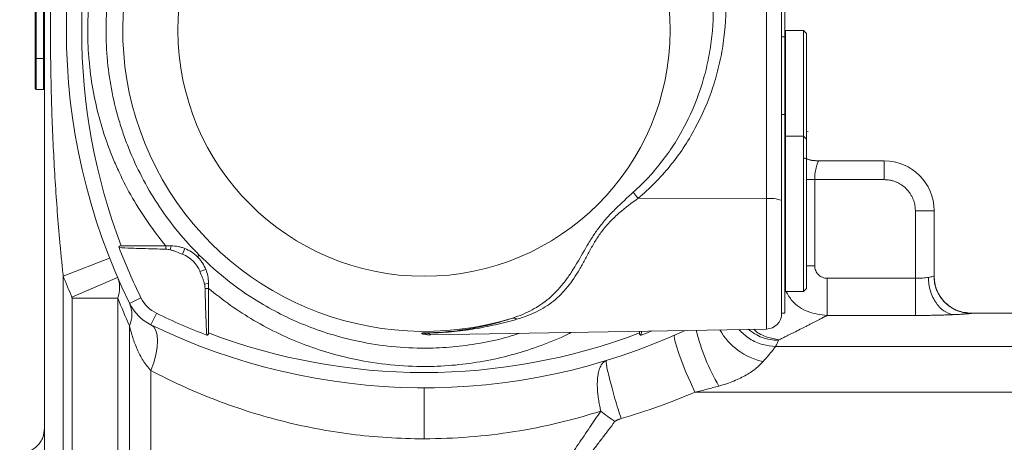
# Model space of a CAD drawing. Header units: millimetres. Extents: x 38 to 1003, y -143 to 975.
# Tile 4 of 29: x 221 to 380, y -1 to 67. Entities that reach past the tile are written whole.
import ezdxf

# ---------------------------------------------------------------- set-up
doc = ezdxf.new("R2010")
doc.units = ezdxf.units.MM

msp = doc.modelspace()

# ---------------------------------------------------------------- linework, layer by layer
at = {"color": 7, "linetype": 'Continuous', "lineweight": 15}
for p, q in [((225.47, 113.42), (225.47, -4.36)), ((344.47, 110.92), (344.47, 63.92)), ((223.97, 60.42), (223.97, 102.42)), ((224.12, 102.42), (224.12, 60.42)), ((225.32, 60.42), (225.32, 102.42)), ((341.51, 37.87), (341.51, 90.86)), ((343.97, 90.53), (343.97, 37.54)), ((344.57, 64.92), (344.47, 64.82)), ((347.47, 64.92), (344.57, 64.92)), ((344.57, 64.92), (344.57, 47.92)), ((347.97, 64.42), (347.47, 64.92)), ((347.47, 47.92), (347.47, 64.92)), ((343.97, 63.92), (344.47, 63.92)), ((344.47, 63.92), (344.47, 51.42)), ((347.97, 47.42), (347.97, 64.42)), ((224.12, 60.42), (223.97, 60.42)), ((223.97, 55.57), (223.97, 60.42)), ((224.12, 60.42), (225.32, 60.42)), ((224.12, 60.42), (224.12, 55.42)), ((225.47, 60.42), (225.32, 60.42)), ((225.32, 55.42), (225.32, 60.42)), ((223.97, 55.57), (224.12, 55.42)), ((224.12, 55.42), (225.32, 55.42)), ((225.32, 55.42), (225.47, 55.57)), ((344.47, 51.42), (343.97, 51.42)), ((344.47, 51.42), (344.47, 19.42)), ((344.57, 47.92), (344.47, 47.82)), ((347.47, 47.92), (344.57, 47.92)), ((344.57, 47.92), (344.57, 22.92)), ((347.97, 47.42), (347.47, 47.92)), ((347.47, 22.92), (347.47, 47.92)), ((348.12, 48.68), (348.24, 48.68)), ((347.97, 35.42), (347.97, 47.42)), ((349.92, 43.92), (360.47, 43.92)), ((360.47, 40.92), (360.47, 43.92)), ((349.28, 27.04), (349.28, 40.92)), ((349.28, 40.92), (360.47, 40.92)), ((341.51, 37.87), (320.89, 37.91)), ((343.97, 37.54), (343.97, 19.38)), ((347.97, 23.42), (347.97, 35.42)), ((365.47, 25.05), (365.47, 35.92)), ((368.47, 35.92), (365.47, 35.92)), ((368.47, 25.39), (368.47, 35.92)), ((237.79, 30.26), (244.97, 30.26)), ((244.97, 30.26), (244.96, 29.72)), ((245.81, 30.26), (245.67, 29.62)), ((248.02, 29.83), (247.66, 28.9)), ((228.47, 25.37), (235.91, 28.3)), ((228.47, -38.08), (228.47, 25.37)), ((251.38, 26.48), (250.45, 26.11)), ((229.86, 22), (237.2, 25.18)), ((251.81, 24.26), (251.17, 24.12)), ((365.47, 25.05), (351.28, 25.05)), ((251.81, 23.42), (251.27, 23.41)), ((251.81, 23.42), (251.81, 16.24)), ((344.47, 23.02), (344.57, 22.92)), ((344.57, 22.92), (347.47, 22.92)), ((347.47, 22.92), (347.97, 23.42)), ((229.9, 21.84), (237.23, 21.84)), ((229.9, -35.86), (229.9, 21.84)), ((237.23, 21.84), (237.23, -32.08)), ((240.95, 21.91), (239.12, 21.01)), ((242.56, 17.57), (243.46, 19.4)), ((343.97, 19.42), (344.47, 19.42)), ((365.47, 19.06), (351.28, 19.06)), ((400.22, 19.42), (374.47, 19.42)), ((239.12, 17.41), (239.12, -78.08)), ((286.71, 16.05), (286.47, 16.05)), ((287.44, 15.93), (341.51, 16.88)), ((321.12, 16.24), (321.12, 16.52)), ((343, 14.06), (400.22, 14.06)), ((242.56, 10.2), (242.56, -78.08)), ((330.02, 6.7), (400.22, 6.7))]:
    msp.add_line(p, q, dxfattribs=at)
at = {"color": 8, "linetype": 'Continuous', "lineweight": 15}
for p, q in [((341.51, 16.88), (341.51, 37.87)), ((347.97, 27.04), (349.28, 27.04)), ((374.47, 19.42), (374.47, 19.39)), ((321.43, 16.53), (321.4, 15.89))]:
    msp.add_line(p, q, dxfattribs=at)
at = {"color": 8, "linetype": 'Continuous', "lineweight": 15, "flags": 128}
for points in [[(347.97, 44.25), (348.75, 44.03), (349.92, 43.92)], [(347.97, 40.92), (348.2, 40.92), (349.28, 40.92)]]:
    msp.add_lwpolyline(points, dxfattribs=at)
at = {"color": 7, "linetype": 'Continuous', "lineweight": 15, "flags": 128}
for points in [[(242.56, 17.57), (243.02, 17.21), (243.35, 16.65), (243.56, 15.89), (243.63, 14.97), (243.56, 13.91), (243.35, 12.73), (243.02, 11.49), (242.56, 10.2)], [(321.4, 15.89), (322.42, 16.29), (323.09, 16.56)], [(326.79, 15.91), (326.71, 15.66), (326.8, 15.05), (327.05, 14.13), (327.44, 12.93), (327.97, 11.51), (328.59, 9.95), (329.29, 8.32), (330.02, 6.7)]]:
    msp.add_lwpolyline(points, dxfattribs=at)
at = {"color": 7, "linetype": 'Continuous', "lineweight": 15}
msp.add_circle((286.47, 64.92), 39.56, dxfattribs=at)
for centre, radius, start, end in [((286.47, 64.92), 48.42, 47.268, 287.1139), ((328.97, 64.92), 100, 153.9587, 206.0413), ((328.97, 64.92), 97.54, 159.1873, 200.8127), ((360.47, 35.92), 8, 0, 90), ((339.24, 53.43), 24.03, 217.2753, 220.2122), ((342.11, 33), 4.9, 67.7029, 96.9769), ((328.97, 64.92), 97.96, 200.8889, 206.0413), ((245.81, 24.26), 5, 21.6883, 68.3117), ((328.97, 64.92), 108, 201.4784, 203.4165), ((245.86, 24.31), 7.5, 206.0413, 243.9587), ((235.07, 19.21), 4.43, 336.0054, 23.9946), ((245.86, 24.31), 5.46, 206.0413, 243.9587), ((286.47, 107.42), 97.96, 243.9587, 249.1111), ((341.47, 19.38), 2.5, 271, 0), ((286.47, 107.42), 100, 243.9587, 294.8141), ((300.86, 17.77), 0.876, 50.9976, 99.207), ((286.47, 107.42), 97.54, 249.1873, 290.8127), ((286.3, 14.38), 1.88, 80.7002, 89.2962), ((286.33, 14.2), 1.87, 81.7411, 90.3627), ((286.77, 17.98), 1.76, 264.6091, 277.6949), ((343.06, 21.77), 10.32, 209.1136, 258.4727)]:
    msp.add_arc(centre, radius, start, end, dxfattribs=at)
at = {"color": 8, "linetype": 'Continuous', "lineweight": 15}
msp.add_arc((362.64, 24.63), 33.37, 193.7823, 210.4912, dxfattribs=at)
at = {"color": 7, "linetype": 'Continuous', "lineweight": 15}
for points, knots in [([(228.47, 104.46), (228.38, 103.65), (228.3, 102.85), (228.14, 101.24), (228.06, 100.43), (227.83, 97.99), (227.69, 96.36), (227.31, 91.47), (227.1, 88.18), (226.76, 81.58), (226.63, 78.26), (226.46, 71.6), (226.42, 68.26), (226.42, 61.57), (226.46, 58.23), (226.63, 51.57), (226.76, 48.25), (227.1, 41.65), (227.31, 38.37), (227.69, 33.47), (227.83, 31.84), (228.06, 29.41), (228.14, 28.6), (228.3, 26.98), (228.38, 26.18), (228.47, 25.37)], [0, 0, 0, 0, 0.03125, 0.03125, 0.0625, 0.0625, 0.125, 0.125, 0.25, 0.25, 0.375, 0.375, 0.5, 0.5, 0.625, 0.625, 0.75, 0.75, 0.875, 0.875, 0.9375, 0.9375, 0.96875, 0.96875, 1, 1, 1, 1]), ([(250.32, 101.06), (247.94, 98.68), (245.82, 96.09), (243.49, 92.61), (243.04, 91.9), (242.18, 90.45), (241.76, 89.72), (240.58, 87.5), (239.87, 85.99), (237.96, 81.39), (236.99, 78.2), (236, 73.24), (235.76, 71.58), (235.43, 68.25), (235.35, 66.57), (235.35, 64.05), (235.37, 63.2), (235.45, 61.53), (235.51, 60.69), (235.76, 58.2), (236.01, 56.56), (236.66, 53.3), (237.06, 51.68), (237.79, 49.29), (238.05, 48.49), (238.62, 46.91), (238.92, 46.12), (240.53, 42.25), (242.1, 39.32), (244.87, 35.16), (245.86, 33.82), (248, 31.21), (249.13, 29.96), (250.32, 28.77)], [0, 0, 0, 0, 0.125, 0.125, 0.15625, 0.15625, 0.1875, 0.1875, 0.25, 0.25, 0.375, 0.375, 0.4375, 0.4375, 0.5, 0.5, 0.53125, 0.53125, 0.5625, 0.5625, 0.625, 0.625, 0.6875, 0.6875, 0.71875, 0.71875, 0.75, 0.75, 0.875, 0.875, 0.9375, 0.9375, 1, 1, 1, 1]), ([(244.97, 30.26), (242.95, 32.68), (241.16, 35.25), (238.83, 39.3), (238.11, 40.69), (237.12, 42.82), (236.8, 43.53), (236.2, 44.99), (235.92, 45.72), (234.57, 49.43), (233.77, 52.45), (232.95, 57.05), (232.75, 58.6), (232.54, 60.94), (232.49, 61.72), (232.42, 63.3), (232.4, 64.09), (232.4, 68.03), (232.67, 71.16), (233.35, 75.05), (233.51, 75.83), (233.85, 77.36), (234.03, 78.12), (234.64, 80.39), (235.11, 81.88), (236.7, 86.28), (238.02, 89.11), (239.98, 92.53), (240.39, 93.21), (241.23, 94.54), (241.67, 95.19), (243.02, 97.13), (243.97, 98.37), (244.97, 99.58)], [0, 0, 0, 0, 0.125, 0.125, 0.1875, 0.1875, 0.21875, 0.21875, 0.25, 0.25, 0.375, 0.375, 0.4375, 0.4375, 0.46875, 0.46875, 0.5, 0.5, 0.625, 0.625, 0.65625, 0.65625, 0.6875, 0.6875, 0.75, 0.75, 0.875, 0.875, 0.90625, 0.90625, 0.9375, 0.9375, 1, 1, 1, 1]), ([(329.19, 90.89), (329.79, 89.82), (330.35, 88.73), (331.38, 86.52), (331.84, 85.39), (333.1, 81.98), (333.75, 79.66), (334.44, 76.11), (334.62, 74.91), (334.82, 73.1), (334.87, 72.49), (334.95, 71.27), (334.98, 70.67), (335.06, 67.65), (334.92, 65.24), (334.4, 61.66), (334.17, 60.47), (333.61, 58.09), (333.28, 56.93), (332.15, 53.48), (331.19, 51.27), (329.46, 48.07), (328.83, 47.02), (327.48, 44.99), (326.76, 44.02), (324.47, 41.21), (322.77, 39.48), (320.89, 37.91)], [0, 0, 0, 0, 0.0625, 0.0625, 0.125, 0.125, 0.25, 0.25, 0.3125, 0.3125, 0.34375, 0.34375, 0.375, 0.375, 0.5, 0.5, 0.5625, 0.5625, 0.625, 0.625, 0.75, 0.75, 0.8125, 0.8125, 0.875, 0.875, 1, 1, 1, 1]), ([(320.12, 38.88), (321.86, 40.44), (323.43, 42.15), (325.54, 44.92), (326.2, 45.87), (327.45, 47.84), (328.03, 48.86), (329.62, 51.97), (330.49, 54.11), (331.51, 57.44), (331.81, 58.56), (332.3, 60.85), (332.5, 61.99), (332.95, 65.44), (333.05, 67.75), (332.94, 70.64), (332.91, 71.22), (332.82, 72.39), (332.76, 72.97), (332.55, 74.71), (332.37, 75.85), (331.68, 79.25), (331.03, 81.47), (329.8, 84.73), (329.35, 85.81), (328.35, 87.93), (327.81, 88.97), (327.23, 89.98)], [0, 0, 0, 0, 0.125, 0.125, 0.1875, 0.1875, 0.25, 0.25, 0.375, 0.375, 0.4375, 0.4375, 0.5, 0.5, 0.625, 0.625, 0.65625, 0.65625, 0.6875, 0.6875, 0.75, 0.75, 0.875, 0.875, 0.9375, 0.9375, 1, 1, 1, 1]), ([(349.97, 43.92), (349.2, 43.96), (348.38, 44.01), (347.67, 44.38), (347.63, 44.4)], [0, 0, 0, 0, 0.941011, 1, 1, 1, 1]), ([(349.28, 40.92), (349.28, 41.31), (349.31, 41.69), (349.41, 42.42), (349.47, 42.75), (349.62, 43.3), (349.7, 43.53), (349.83, 43.84), (349.89, 43.92), (349.92, 43.92)], [0, 0, 0, 0, 0.25, 0.25, 0.5, 0.5, 0.75, 0.75, 1, 1, 1, 1]), ([(365.47, 35.92), (365.47, 35.98), (365.46, 36.11), (365.45, 36.31), (365.43, 36.5), (365.41, 36.7), (365.35, 36.99), (365.26, 37.37), (365.09, 37.83), (364.88, 38.28), (364.55, 38.84), (364.02, 39.48), (363.39, 40), (362.83, 40.33), (362.38, 40.54), (361.92, 40.71), (361.5, 40.82), (361.12, 40.88), (360.79, 40.91), (360.58, 40.91), (360.47, 40.92)], [0, 0, 0, 0, 0.025064, 0.050064, 0.07504, 0.100029, 0.125071, 0.18755, 0.2501, 0.312579, 0.375129, 0.500007, 0.624885, 0.687364, 0.749914, 0.812393, 0.874943, 0.916612, 0.958238, 1, 1, 1, 1]), ([(300.72, 18.64), (301.83, 19), (302.87, 19.43), (304.33, 20.22), (304.8, 20.5), (305.72, 21.12), (306.15, 21.46), (307.4, 22.52), (308.16, 23.32), (309.21, 24.65), (309.55, 25.12), (310.2, 26.08), (310.52, 26.58), (311.44, 28.1), (312.03, 29.17), (312.99, 30.79), (313.32, 31.33), (314.01, 32.38), (314.37, 32.9), (315.14, 33.9), (315.55, 34.39), (316.41, 35.35), (316.85, 35.81), (318.22, 37.16), (319.16, 38.02), (320.12, 38.88)], [0, 0, 0, 0, 0.125, 0.125, 0.1875, 0.1875, 0.25, 0.25, 0.375, 0.375, 0.4375, 0.4375, 0.5, 0.5, 0.625, 0.625, 0.6875, 0.6875, 0.75, 0.75, 0.8125, 0.8125, 0.875, 0.875, 1, 1, 1, 1]), ([(320.89, 37.91), (319.85, 37.16), (318.83, 36.39), (317.62, 35.34), (317.38, 35.12), (316.91, 34.68), (316.68, 34.45), (316.01, 33.76), (315.59, 33.28), (314.82, 32.28), (314.47, 31.77), (313.8, 30.7), (313.49, 30.16), (312.89, 29.07), (312.61, 28.54), (312.04, 27.48), (311.75, 26.96), (311.16, 25.96), (310.86, 25.47), (310.23, 24.53), (309.9, 24.08), (308.86, 22.8), (308.11, 22.04), (306.86, 21.04), (306.42, 20.73), (305.5, 20.15), (305.03, 19.89), (303.56, 19.17), (302.52, 18.78), (301.41, 18.45)], [0, 0, 0, 0, 0.125, 0.125, 0.15625, 0.15625, 0.1875, 0.1875, 0.25, 0.25, 0.3125, 0.3125, 0.375, 0.375, 0.4375, 0.4375, 0.5, 0.5, 0.5625, 0.5625, 0.625, 0.625, 0.75, 0.75, 0.8125, 0.8125, 0.875, 0.875, 1, 1, 1, 1]), ([(237.44, 29.99), (237.43, 30.03), (237.42, 30.08), (237.46, 30.16), (237.5, 30.19), (237.57, 30.23), (237.61, 30.24), (237.7, 30.25), (237.74, 30.26), (237.79, 30.26)], [0, 0, 0, 0, 0.25, 0.25, 0.5, 0.5, 0.75, 0.75, 1, 1, 1, 1]), ([(245.81, 30.26), (246.2, 30.26), (246.59, 30.22), (247.14, 30.11), (247.32, 30.07), (247.68, 29.96), (247.85, 29.9), (248.02, 29.83)], [0, 0, 0, 0, 0.5, 0.5, 0.75, 0.75, 1, 1, 1, 1]), ([(244.96, 29.72), (243.71, 29.75), (242.45, 29.78), (239.95, 29.87), (238.69, 29.91), (237.44, 29.99)], [0, 0, 0, 0, 0.5, 0.5, 1, 1, 1, 1]), ([(247.66, 28.9), (247.33, 29.03), (247, 29.17), (246.51, 29.36), (246.34, 29.42), (246.01, 29.53), (245.84, 29.58), (245.67, 29.62)], [0, 0, 0, 0, 0.5, 0.5, 0.75, 0.75, 1, 1, 1, 1]), ([(248.02, 29.83), (248.39, 29.69), (248.73, 29.51), (249.41, 29.07), (249.74, 28.81), (250.05, 28.5)], [0, 0, 0, 0, 0.5, 0.5, 1, 1, 1, 1]), ([(250.05, 28.5), (250.13, 28.58), (250.2, 28.65), (250.29, 28.74), (250.32, 28.77), (250.32, 28.77)], [0, 0, 0, 0, 0.5, 0.5, 1, 1, 1, 1]), ([(250.05, 28.5), (250.2, 28.35), (250.34, 28.19), (250.61, 27.86), (250.73, 27.7), (251.06, 27.19), (251.24, 26.84), (251.38, 26.48)], [0, 0, 0, 0, 0.25, 0.25, 0.5, 0.5, 1, 1, 1, 1]), ([(349.28, 27.04), (349.29, 26.99), (349.29, 26.91), (349.3, 26.78), (349.32, 26.65), (349.35, 26.52), (349.39, 26.4), (349.47, 26.19), (349.61, 25.92), (349.86, 25.62), (350.17, 25.37), (350.48, 25.21), (350.76, 25.11), (351.02, 25.06), (351.2, 25.05), (351.28, 25.05)], [0, 0, 0, 0, 0.042002, 0.083619, 0.12503, 0.166417, 0.207961, 0.249841, 0.374565, 0.499506, 0.624301, 0.749443, 0.832976, 0.916018, 1, 1, 1, 1]), ([(251.17, 24.12), (251.13, 24.29), (251.08, 24.46), (250.97, 24.8), (250.91, 24.96), (250.72, 25.45), (250.58, 25.78), (250.45, 26.11)], [0, 0, 0, 0, 0.25, 0.25, 0.5, 0.5, 1, 1, 1, 1]), ([(251.38, 26.48), (251.52, 26.13), (251.62, 25.78), (251.77, 25.04), (251.81, 24.66), (251.81, 24.26)], [0, 0, 0, 0, 0.5, 0.5, 1, 1, 1, 1]), ([(368.47, 25.39), (368.47, 25.38), (368.38, 25.35), (368.07, 25.27), (367.85, 25.23), (367.56, 25.19)], [0, 0, 0, 0, 0.5, 0.5, 1, 1, 1, 1]), ([(374.47, 19.42), (373.71, 19.5), (372.55, 19.62), (371.15, 20.37), (370.19, 21.14), (369.42, 22.1), (368.67, 23.5), (368.55, 24.66), (368.47, 25.42)], [0, 0, 0, 0, 0.239457, 0.368361, 0.5, 0.631639, 0.760543, 1, 1, 1, 1]), ([(374.47, 19.39), (374.11, 19.39), (373.75, 19.43), (373, 19.56), (372.63, 19.67), (371.89, 19.96), (371.53, 20.15), (370.84, 20.6), (370.52, 20.86), (369.93, 21.44), (369.67, 21.77), (369.22, 22.45), (369.03, 22.82), (368.74, 23.55), (368.63, 23.93), (368.5, 24.67), (368.47, 25.04), (368.47, 25.39)], [0, 0, 0, 0, 0.125, 0.125, 0.25, 0.25, 0.375, 0.375, 0.5, 0.5, 0.625, 0.625, 0.75, 0.75, 0.875, 0.875, 1, 1, 1, 1]), ([(237.2, 25.18), (237.22, 25.13), (237.26, 25.03), (237.33, 24.85), (237.39, 24.65), (237.45, 24.4), (237.5, 24.13), (237.52, 23.88), (237.53, 23.67), (237.53, 23.49), (237.53, 23.27), (237.5, 23.03), (237.47, 22.79), (237.43, 22.57), (237.38, 22.34), (237.31, 22.08), (237.26, 21.91), (237.23, 21.84)], [0, 0, 0, 0, 0.045776, 0.101984, 0.168719, 0.246058, 0.334042, 0.421479, 0.476994, 0.528477, 0.573992, 0.674109, 0.740046, 0.781921, 0.865009, 0.937657, 1, 1, 1, 1]), ([(351.28, 25.05), (351.28, 24.36), (351.28, 23.63), (351.28, 22.56), (351.28, 22.21), (351.28, 21.54), (351.28, 21.23), (351.28, 20.65), (351.28, 20.39), (351.28, 19.93), (351.28, 19.74), (351.28, 19.27), (351.28, 19.1), (351.28, 19.06)], [0, 0, 0, 0, 0.25, 0.25, 0.375, 0.375, 0.5, 0.5, 0.625, 0.625, 0.75, 0.75, 1, 1, 1, 1]), ([(367.56, 25.19), (367.28, 25.15), (366.95, 25.11), (366.24, 25.06), (365.85, 25.05), (365.47, 25.05)], [0, 0, 0, 0, 0.5, 0.5, 1, 1, 1, 1]), ([(365.47, 19.06), (365.47, 19.1), (365.47, 19.27), (365.47, 19.74), (365.47, 19.93), (365.47, 20.39), (365.47, 20.65), (365.47, 21.23), (365.47, 21.54), (365.47, 22.21), (365.47, 22.56), (365.47, 23.63), (365.47, 24.36), (365.47, 25.05)], [0, 0, 0, 0, 0.25, 0.25, 0.375, 0.375, 0.5, 0.5, 0.625, 0.625, 0.75, 0.75, 1, 1, 1, 1]), ([(371.75, 19.2), (371.27, 19.22), (370.75, 19.37), (369.99, 19.83), (369.74, 20.02), (369.27, 20.47), (369.04, 20.73), (368.64, 21.31), (368.45, 21.63), (368.14, 22.31), (368, 22.66), (367.68, 23.75), (367.58, 24.49), (367.56, 25.19)], [0, 0, 0, 0, 0.25, 0.25, 0.375, 0.375, 0.5, 0.5, 0.625, 0.625, 0.75, 0.75, 1, 1, 1, 1]), ([(251.54, 15.89), (251.46, 17.14), (251.42, 18.4), (251.33, 20.9), (251.3, 22.16), (251.27, 23.41)], [0, 0, 0, 0, 0.5, 0.5, 1, 1, 1, 1]), ([(229.86, 22), (229.86, 21.98), (229.87, 21.97), (229.87, 21.95), (229.88, 21.93), (229.89, 21.89), (229.89, 21.86), (229.9, 21.84)], [0, 0, 0, 0, 0.25, 0.25, 0.5, 0.5, 1, 1, 1, 1]), ([(351.28, 19.06), (351.25, 19.04), (351.17, 19), (351.05, 18.94), (350.92, 18.87), (350.77, 18.8), (350.63, 18.72), (350.47, 18.64), (350.3, 18.55), (350.12, 18.46), (349.94, 18.36), (349.75, 18.26), (349.54, 18.16), (349.33, 18.05), (349.11, 17.94), (348.89, 17.82), (348.65, 17.7), (348.4, 17.57), (348.15, 17.44), (347.68, 17.2), (346.96, 16.84), (346.13, 16.42), (345.47, 16.09), (344.94, 15.83), (344.31, 15.51), (343.82, 15.27), (343.57, 15.14)], [0, 0, 0, 0, 0.0315913, 0.0631851, 0.0947841, 0.1263911, 0.1580089, 0.1896401, 0.2212876, 0.2529541, 0.2846423, 0.316355, 0.348095, 0.3798649, 0.4116675, 0.4435054, 0.4753815, 0.5072983, 0.5392586, 0.571265, 0.6782345, 0.785589, 0.8284323, 0.8713449, 0.9347401, 1, 1, 1, 1]), ([(371.75, 19.2), (371.68, 19.19), (371.54, 19.19), (371.32, 19.18), (371.1, 19.17), (370.87, 19.16), (370.64, 19.15), (370.24, 19.14), (369.65, 19.12), (368.86, 19.1), (368.04, 19.08), (367.29, 19.07), (366.62, 19.06), (366.05, 19.06), (365.66, 19.06), (365.47, 19.06)], [0, 0, 0, 0, 0.041471, 0.082893, 0.124311, 0.165766, 0.207301, 0.24896, 0.373664, 0.49868, 0.623806, 0.749158, 0.832751, 0.916255, 1, 1, 1, 1]), ([(374.47, 19.39), (374.47, 19.39), (374.46, 19.39), (374.45, 19.38), (374.42, 19.38), (374.39, 19.37), (374.34, 19.37), (374.25, 19.36), (374.08, 19.34), (373.77, 19.31), (373.38, 19.28), (372.96, 19.26), (372.55, 19.24), (372.17, 19.22), (371.89, 19.2), (371.75, 19.2)], [0, 0, 0, 0, 0.0416507, 0.0832123, 0.1247337, 0.1662645, 0.2078539, 0.249551, 0.3742464, 0.4991969, 0.6240375, 0.7492357, 0.8327043, 0.916169, 1, 1, 1, 1]), ([(239.12, 17.41), (239.27, 16.77), (239.45, 16.12), (239.86, 14.85), (240.09, 14.23), (240.64, 13), (240.95, 12.4), (241.67, 11.24), (242.08, 10.7), (242.56, 10.2)], [0, 0, 0, 0, 0.25, 0.25, 0.5, 0.5, 0.75, 0.75, 1, 1, 1, 1]), ([(286.47, 16.27), (286.8, 16.27), (287.14, 16.28), (287.82, 16.29), (288.15, 16.3), (289.14, 16.35), (289.78, 16.4), (291.04, 16.51), (291.65, 16.59), (292.83, 16.75), (293.42, 16.84), (295.14, 17.14), (296.27, 17.39), (298.51, 17.95), (299.62, 18.27), (300.72, 18.64)], [0, 0, 0, 0, 0.0625, 0.0625, 0.125, 0.125, 0.25, 0.25, 0.375, 0.375, 0.5, 0.5, 0.75, 0.75, 1, 1, 1, 1]), ([(301.41, 18.45), (300.27, 18.12), (299.13, 17.83), (296.83, 17.31), (295.67, 17.08), (293.91, 16.8), (293.32, 16.71), (292.12, 16.56), (291.51, 16.49), (290.26, 16.38), (289.62, 16.33), (288.65, 16.28), (288.33, 16.27), (287.67, 16.25), (287.33, 16.24), (287, 16.24)], [0, 0, 0, 0, 0.25, 0.25, 0.5, 0.5, 0.625, 0.625, 0.75, 0.75, 0.875, 0.875, 0.9375, 0.9375, 1, 1, 1, 1]), ([(251.81, 16.24), (251.81, 16.19), (251.8, 16.15), (251.79, 16.07), (251.78, 16.02), (251.73, 15.95), (251.7, 15.91), (251.62, 15.87), (251.58, 15.88), (251.54, 15.89)], [0, 0, 0, 0, 0.25, 0.25, 0.5, 0.5, 0.75, 0.75, 1, 1, 1, 1]), ([(286.32, 16.07), (286.27, 16.08), (286.24, 16.09), (286.19, 16.1), (286.17, 16.11), (286.13, 16.13), (286.12, 16.15), (286.12, 16.18), (286.13, 16.19), (286.17, 16.22), (286.19, 16.22), (286.24, 16.24), (286.27, 16.25), (286.32, 16.25)], [0, 0, 0, 0, 0.125, 0.125, 0.25, 0.25, 0.5, 0.5, 0.75, 0.75, 0.875, 0.875, 1, 1, 1, 1]), ([(286.32, 16.25), (286.33, 16.25), (286.34, 16.26), (286.34, 16.26), (286.37, 16.26), (286.41, 16.26), (286.44, 16.27), (286.44, 16.27), (286.45, 16.27), (286.46, 16.27), (286.46, 16.27), (286.46, 16.27), (286.46, 16.27), (286.46, 16.27), (286.47, 16.27), (286.47, 16.27)], [0, 0, 0, 0, 0.0000844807, 0.0000844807, 0.0000844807, 0.0004778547, 0.0004778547, 0.0004778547, 0.000576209, 0.000576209, 0.000576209, 0.000601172, 0.000601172, 0.000601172, 0.0006146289, 0.0006146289, 0.0006146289, 0.0006146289]), ([(286.32, 16.07), (286.36, 16.07), (286.4, 16.06), (286.44, 16.05), (286.45, 16.05), (286.46, 16.05), (286.46, 16.05), (286.46, 16.05), (286.47, 16.05), (286.47, 16.05)], [0, 0, 0, 0, 0.0004953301, 0.0004953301, 0.0004953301, 0.0006012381, 0.0006012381, 0.0006012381, 0.0006146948, 0.0006146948, 0.0006146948, 0.0006146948]), ([(286.6, 16.23), (286.65, 16.19), (286.68, 16.16), (286.71, 16.1), (286.71, 16.08), (286.71, 16.05), (286.71, 16.04), (286.68, 16.04), (286.65, 16.04), (286.6, 16.05)], [0, 0, 0, 0, 0.25, 0.25, 0.5, 0.5, 0.75, 0.75, 1, 1, 1, 1]), ([(286.61, 16.05), (286.66, 16.04), (286.74, 16.02), (287, 15.97), (287.24, 15.93), (287.4, 15.94), (287.44, 15.94)], [0, 0, 0, 0, 0.435408, 0.736976, 0.936932, 1, 1, 1, 1]), ([(321.4, 15.89), (321.35, 15.88), (321.31, 15.87), (321.23, 15.91), (321.2, 15.95), (321.16, 16.02), (321.14, 16.07), (321.13, 16.15), (321.12, 16.19), (321.12, 16.24)], [0, 0, 0, 0, 0.25, 0.25, 0.5, 0.5, 0.75, 0.75, 1, 1, 1, 1]), ([(343.44, 15.04), (342.54, 15.13), (340.77, 15.3), (339.31, 16.32), (338.59, 16.83)], [0, 0, 0, 0, 0.50839, 1, 1, 1, 1]), ([(341, 11.65), (341.25, 11.93), (341.48, 12.2), (341.89, 12.69), (342.08, 12.92), (342.42, 13.33), (342.57, 13.51), (342.82, 13.83), (342.92, 13.96), (343, 14.06)], [0, 0, 0, 0, 0.25, 0.25, 0.5, 0.5, 0.75, 0.75, 1, 1, 1, 1]), ([(314.89, 3.68), (314.87, 3.74), (314.83, 3.91), (314.76, 4.25), (314.64, 4.83), (314.47, 5.85), (314.34, 7.11), (314.32, 8.45), (314.42, 9.5), (314.64, 10.42), (314.88, 10.99), (315.14, 11.35), (315.32, 11.54), (315.49, 11.67), (315.65, 11.76), (315.76, 11.8), (315.81, 11.82)], [0, 0, 0, 0, 0.015213, 0.043285, 0.08496, 0.163457, 0.303004, 0.419284, 0.551034, 0.64719, 0.778407, 0.83318, 0.882552, 0.926682, 0.965762, 1, 1, 1, 1]), ([(315.81, 11.82), (315.78, 11.81), (315.76, 11.75), (315.76, 11.51), (315.78, 11.33), (315.85, 10.84), (315.91, 10.53), (316.07, 9.79), (316.18, 9.36), (316.42, 8.4), (316.55, 7.88), (316.85, 6.79), (317.01, 6.22), (317.34, 5.1), (317.51, 4.54), (317.84, 3.46), (318, 2.95), (318.16, 2.46)], [0, 0, 0, 0, 0.125, 0.125, 0.25, 0.25, 0.375, 0.375, 0.5, 0.5, 0.625, 0.625, 0.75, 0.75, 0.875, 0.875, 1, 1, 1, 1]), ([(333.88, 7.7), (334.69, 7.92), (335.52, 8.2), (336.64, 8.66), (337, 8.82), (337.68, 9.15), (338, 9.32), (338.6, 9.67), (338.89, 9.85), (339.41, 10.22), (339.65, 10.39), (340.31, 10.93), (340.67, 11.29), (341, 11.65)], [0, 0, 0, 0, 0.25, 0.25, 0.375, 0.375, 0.5, 0.5, 0.625, 0.625, 0.75, 0.75, 1, 1, 1, 1]), ([(242.56, 10.2), (245.75, 8.52), (249.09, 6.98), (256.03, 4.27), (259.63, 3.1), (267.05, 1.2), (270.87, 0.46), (278.61, -0.53), (282.54, -0.78), (286.47, -0.78)], [0, 0, 0, 0, 0.25, 0.25, 0.5, 0.5, 0.75, 0.75, 1, 1, 1, 1]), ([(286.47, 7.42), (286.47, 7.42), (286.47, 7.37), (286.47, 7.19), (286.47, 7.04), (286.47, 6.64), (286.47, 6.39), (286.47, 5.77), (286.47, 5.42), (286.47, 4.61), (286.47, 4.17), (286.47, 3.23), (286.47, 2.74), (286.47, 1.73), (286.47, 1.22), (286.47, 0.2), (286.47, -0.3), (286.47, -0.78)], [0, 0, 0, 0, 0.125, 0.125, 0.25, 0.25, 0.375, 0.375, 0.5, 0.5, 0.625, 0.625, 0.75, 0.75, 0.875, 0.875, 1, 1, 1, 1]), ([(318.16, 2.46), (320.17, 3.06), (322.18, 3.71), (326.13, 5.12), (328.09, 5.89), (330.02, 6.7)], [0, 0, 0, 0, 0.5, 0.5, 1, 1, 1, 1]), ([(330.02, 6.7), (330.67, 6.86), (331.31, 7.02), (332.6, 7.36), (333.24, 7.53), (333.88, 7.7)], [0, 0, 0, 0, 0.5, 0.5, 1, 1, 1, 1]), ([(286.47, -0.78), (291.34, -0.78), (296.22, -0.39), (305.76, 1.12), (310.42, 2.24), (314.89, 3.68)], [0, 0, 0, 0, 0.5, 0.5, 1, 1, 1, 1]), ([(287.15, -37.08), (287.47, -36.61), (288.1, -35.69), (289.02, -34.34), (289.9, -33.07), (290.72, -31.86), (291.5, -30.72), (292.23, -29.66), (292.91, -28.66), (293.54, -27.74), (295.17, -25.36), (297.68, -21.67), (300.73, -17.2), (303.26, -13.49), (305.37, -10.39), (307.41, -7.38), (309.38, -4.48), (311.28, -1.67), (313.11, 1.04), (314.3, 2.81), (314.89, 3.68)], [0, 0, 0, 0, 0.034677, 0.067629, 0.098857, 0.12836, 0.156139, 0.182193, 0.206523, 0.229129, 0.250009, 0.381615, 0.500011, 0.578475, 0.654593, 0.728366, 0.799793, 0.868874, 0.93561, 1, 1, 1, 1]), ([(314.89, 3.68), (315.25, 3.39), (315.63, 3.11), (316.39, 2.54), (316.78, 2.26), (317.16, 1.99)], [0, 0, 0, 0, 0.5, 0.5, 1, 1, 1, 1]), ([(317.16, 1.99), (316.82, 1.54), (316.14, 0.64), (315.09, -0.73), (314.03, -2.13), (312.95, -3.55), (311.85, -5), (310.72, -6.47), (309.58, -7.97), (308.41, -9.5), (307.23, -11.05), (306.02, -12.63), (304.8, -14.23), (303.55, -15.86), (301.53, -18.49), (298.6, -22.31), (295.6, -26.22), (293.19, -29.34), (291.44, -31.62), (289.43, -34.24), (287.99, -36.1), (287.24, -37.08)], [0, 0, 0, 0, 0.034623, 0.069885, 0.105788, 0.14233, 0.179512, 0.217334, 0.255797, 0.294899, 0.334642, 0.375024, 0.416047, 0.45771, 0.500014, 0.618422, 0.750007, 0.799524, 0.857695, 0.924521, 1, 1, 1, 1]), ([(318.16, 2.46), (318.09, 2.44), (317.96, 2.4), (317.77, 2.33), (317.6, 2.26), (317.46, 2.2), (317.36, 2.14), (317.28, 2.09), (317.21, 2.04), (317.18, 2.01), (317.16, 1.99)], [0, 0, 0, 0, 0.190044, 0.373236, 0.549966, 0.672139, 0.777739, 0.867116, 0.940854, 1, 1, 1, 1]), ([(225.47, 0.92), (225.41, 0.41), (225.33, -0.36), (224.83, -1.29), (224.32, -1.93), (223.67, -2.45), (222.74, -2.95), (221.97, -3.03), (221.47, -3.08)], [0, 0, 0, 0, 0.239463, 0.368367, 0.500005, 0.631642, 0.760545, 1, 1, 1, 1])]:
    msp.add_open_spline(points, degree=3, knots=knots, dxfattribs=at)
for points in [[(244.97, 30.26), (245.25, 30.26), (245.53, 30.26), (245.81, 30.26)], [(245.67, 29.62), (245.43, 29.67), (245.2, 29.71), (244.96, 29.72)], [(251.27, 23.41), (251.26, 23.65), (251.22, 23.89), (251.17, 24.12)], [(251.81, 24.26), (251.81, 23.98), (251.81, 23.7), (251.81, 23.42)], [(237.23, 21.84), (237.83, 20.36), (238.46, 18.88), (239.12, 17.41)], [(287, 16.24), (286.82, 16.26), (286.64, 16.27), (286.47, 16.27)], [(286.6, 16.23), (286.55, 16.25), (286.51, 16.27), (286.47, 16.27)], [(286.6, 16.05), (286.55, 16.06), (286.51, 16.06), (286.47, 16.05)], [(343, 14.06), (343.16, 14.4), (343.3, 14.73), (343.44, 15.04)], [(343.44, 15.04), (343.45, 15.07), (343.5, 15.11), (343.57, 15.14)]]:
    msp.add_open_spline(points, degree=3, dxfattribs=at)
at = {"color": 8, "linetype": 'Continuous', "lineweight": 15}
for points, knots in [([(250.32, 28.77), (251.9, 27.3), (255.09, 24.34), (259.91, 21.13), (264.35, 18.77), (268.29, 17.07), (272.41, 15.7), (276.98, 14.61), (281.99, 13.9), (287, 13.72), (291.63, 14), (295.87, 14.62), (299.26, 15.35), (301.19, 16), (301.75, 16.18)], [0, 0, 0, 0, 0.1162678, 0.2344543, 0.3104968, 0.3870672, 0.4653028, 0.5441138, 0.6403296, 0.7376228, 0.8136664, 0.8902379, 0.9684748, 1, 1, 1, 1]), ([(310.13, 16.33), (309.94, 16.23), (308.39, 15.4), (305.35, 14.21), (301.04, 12.78), (296.62, 11.75), (292.08, 11.08), (287.11, 10.77), (281.75, 10.96), (276.5, 11.7), (271.73, 12.83), (267.42, 14.25), (263.19, 16.04), (259.15, 18.19), (255.32, 20.63), (252.98, 22.49), (251.81, 23.42)], [0, 0, 0, 0, 0.010215, 0.084954, 0.157065, 0.229677, 0.303869, 0.378608, 0.469849, 0.562112, 0.634222, 0.706834, 0.781025, 0.855762, 0.927633, 1, 1, 1, 1]), ([(351.28, 19.06), (350.25, 19.19), (348.2, 19.45), (345.8, 20.97), (344.97, 22.39), (344.66, 22.92)], [0, 0, 0, 0, 0.386767, 0.774095, 1, 1, 1, 1]), ([(287, 16.24), (287.1, 16.2), (287.43, 16.08), (287.57, 15.94), (287.48, 15.96), (287.44, 15.96)], [0, 0, 0, 0, 0.205925, 0.716049, 1, 1, 1, 1]), ([(337.09, 16.8), (337.65, 16.26), (338.76, 15.2), (340.86, 14.28), (342.31, 14.13), (343, 14.06)], [0, 0, 0, 0, 0.346586, 0.690005, 1, 1, 1, 1]), ([(343.57, 15.14), (342.92, 15.26), (341.58, 15.5), (340.16, 16.17), (339.56, 16.77), (339.48, 16.84)], [0, 0, 0, 0, 0.44986, 0.930459, 1, 1, 1, 1])]:
    msp.add_open_spline(points, degree=3, knots=knots, dxfattribs=at)

doc.saveas('drawing.dxf')
